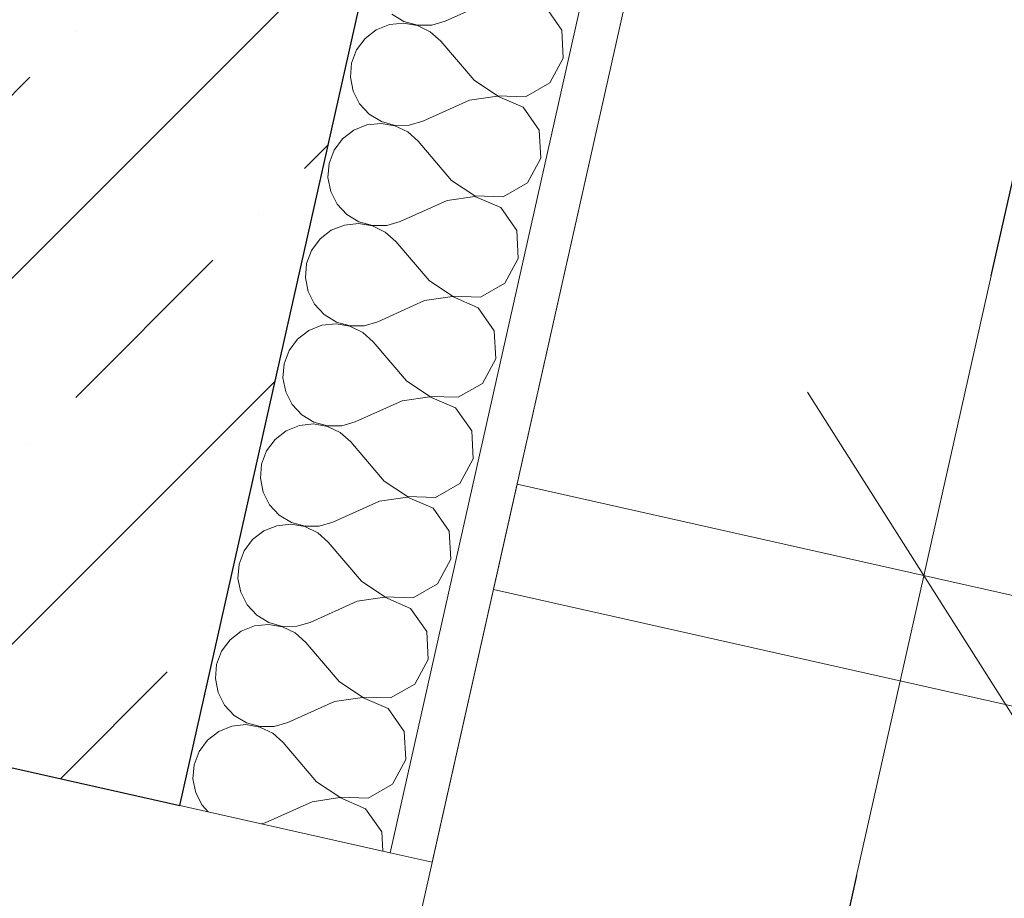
# Model space of a CAD drawing. Header units: millimetres. Extents: x -6990425 to -6520160, y 6117771 to 6220266.
# Tile 68 of 115: x -6926671 to -6926214, y 6143527 to 6143935. Entities that reach past the tile are written whole.
import ezdxf

# ---------------------------------------------------------------- set-up
doc = ezdxf.new("R2010")
doc.units = ezdxf.units.MM
doc.header["$MEASUREMENT"] = 0
for name, color, linetype in [('S - МОП.АР', 7, 'Continuous'), ('АР-Стены_внешние_.АР', 7, 'Continuous'), ('АР-Стены_внутренние_пилоны.АР', 7, 'Continuous'), ('АР-Чертеж-Размеры.АР', 7, 'Continuous')]:
    doc.layers.add(name, color=color, linetype=linetype)
for name, color, linetype, lineweight in [('АР-вертикальная связь - Лестница.АР_Ном._пера__1', 7, 'Continuous', 0), ('АР-Стены_внешние_.АР_Ном._пера__1', 7, 'Continuous', 30), ('АР-Стены_внутренние_пилоны.АР_Ном._пера__1', 7, 'Continuous', 30), ('Двери Archicad_Ном._пера__120', 7, 'Continuous', 0)]:
    doc.layers.add(name, color=color, linetype=linetype, lineweight=lineweight)
doc.styles.add('РЎР“Р•РќР•Р\xa0Р\x98Р\xa0_РЎРўР\x98Р›Р¬_2', font='GOTHIC.TTF')
doc.dimstyles.new('СГЕНЕРИР_СТИЛЬ__3', dxfattribs={"dimtxt": 150, "dimasz": 237.5, "dimexe": 0.18, "dimexo": 0.0625, "dimgap": 0, "dimtad": 1, "dimdec": 0, "dimzin": 0, "dimdsep": 46, "dimtxsty": 'РЎР“Р•РќР•Р\xa0Р\x98Р\xa0_РЎРўР\x98Р›Р¬_2', "dimblk": 'ARROWHEAD_6', "dimblk1": 'ARROWHEAD_6', "dimblk2": 'ARROWHEAD_6', "dimcen": 0.09, "dimse1": 1, "dimse2": 1, "dimclrd": 7, "dimclre": 7, "dimclrt": 7, "dimazin": 0, "dimtfac": 1, "dimtdec": 4, "dimtmove": 0, "dimatfit": 3, "dimfxl": 1, "dimtolj": 1, "dimtzin": 0, "dimarcsym": 0})
doc.dimstyles.new('СГЕНЕРИР_СТИЛЬ__4', dxfattribs={"dimtxt": 150, "dimasz": 142.5, "dimexe": 0.18, "dimexo": 0.0625, "dimgap": 0, "dimtad": 1, "dimdec": 0, "dimzin": 0, "dimdsep": 46, "dimtxsty": 'РЎР“Р•РќР•Р\xa0Р\x98Р\xa0_РЎРўР\x98Р›Р¬_2', "dimblk": 'ARROWHEAD_6', "dimblk1": 'ARROWHEAD_6', "dimblk2": 'ARROWHEAD_6', "dimcen": 0.09, "dimse1": 1, "dimse2": 1, "dimclrd": 7, "dimclre": 7, "dimclrt": 7, "dimazin": 0, "dimtfac": 1, "dimtdec": 4, "dimtmove": 0, "dimatfit": 3, "dimfxl": 1, "dimtolj": 1, "dimtzin": 0, "dimarcsym": 0})

# ---------------------------------------------------------------- blocks, each defined once
blk = doc.blocks.new('Металлическая Дверь 23[3]_5', base_point=(-6566190.34, 6562677.79))
at = {"layer": 'Двери Archicad_Ном._пера__120', "color": 7, "linetype": 'Continuous', "lineweight": 0}
blk.add_line((-7154324.35, 6143596.6), (-7154207.27, 6143570.3), dxfattribs=at)
blk = doc.blocks.new('Стена_47_5', base_point=(-7155019.24, 6140411.46))
at = {"layer": 'АР-Стены_внешние_.АР', "linetype": 'Continuous', "lineweight": 0, "true_color": 0x000000}
h = blk.add_hatch(dxfattribs=at)
h.set_pattern_fill('ЖЕЛЕЗОБЕТОН__PROJECT__0005', color=18, style=0, pattern_type=2)
h.set_pattern_definition([(45, (-6566190.34, 6562677.8), (-84.852814, 84.852814), []), (45, (-6566232.77, 6562720.22), (-84.852814, 84.852814), [90, -30, 0, -30])])
h.paths.add_polyline_path([(-7154402.41, 6143614.13), (-7154324.35, 6143596.6), (-7154207.27, 6143570.3), (-7154023.19, 6144389.86), (-7154218.33, 6144433.69)])
at = {"layer": 'АР-Стены_внешние_.АР_Ном._пера__1', "color": 7, "linetype": 'Continuous', "lineweight": 30}
blk.add_line((-7154324.35, 6143596.6), (-7154207.27, 6143570.3), dxfattribs=at)
at = {"layer": 'АР-Стены_внешние_.АР_Ном._пера__1', "color": 7, "linetype": 'Continuous', "lineweight": 30, "flags": 128}
blk.add_lwpolyline([(-7154207.27, 6143570.3), (-7154023.19, 6144389.86)], dxfattribs=at)
at = {"layer": 'Двери Archicad_Ном._пера__120', "color": 7, "linetype": 'Continuous', "lineweight": 0}
blk.add_blockref('Металлическая Дверь 23[3]_5', (-6566190.34, 6562677.79), dxfattribs=at)
blk = doc.blocks.new('ARROWHEAD_6')
at = {"color": 0, "linetype": 'Continuous', "lineweight": 0}
for p, q in [((-0.5, -0.5), (0.5, 0.5)), ((0, 0), (-1, 0))]:
    blk.add_line(p, q, dxfattribs=at)
blk = doc.blocks.new('*D161', base_point=(-6566190.34, 6562677.79))
at = {"layer": 'Defpoints', "color": 0, "linetype": 'Continuous', "transparency": 16777216}
for p in [(-6923730.5, 6144923.6), (-6923916.44, 6144095.71), (-6926605.73, 6142982.98)]:
    blk.add_point(p, dxfattribs=at)
at = {"layer": 'АР-Чертеж-Размеры.АР', "color": 7, "linetype": 'Continuous', "lineweight": -2, "transparency": 16777216}
for p, q in [((-6925821.01, 6145393.12), (-6925118.01, 6145235.23)), ((-6923962.23, 6144975.65), (-6924678.95, 6145136.62))]:
    blk.add_line(p, q, dxfattribs=at)
at = {"layer": 'АР-Чертеж-Размеры.АР', "color": 7, "linetype": 'Continuous', "lineweight": -2, "transparency": 16777216, "xscale": 237.5, "yscale": 237.5, "zscale": 237.5}
for p, rotation in [((-6926052.74, 6145445.16), 167.3417232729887), ((-6923730.5, 6144923.6), 347.3417232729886)]:
    blk.add_blockref('ARROWHEAD_6', p, dxfattribs=dict(at, rotation=rotation))
at = {"layer": 'АР-Чертеж-Размеры.АР', "color": 7, "linetype": 'Continuous', "lineweight": 0, "transparency": 16777216, "insert": (-6924898.48, 6145185.93), "char_height": 150, "attachment_point": 5, "rotation": 347.3417, "style": 'РЎР“Р•РќР•Р\xa0Р\x98Р\xa0_РЎРўР\x98Р›Р¬_2'}
blk.add_mtext('\\A1;2380', dxfattribs=at)
blk = doc.blocks.new('*D197', base_point=(-6566190.34, 6562677.79))
at = {"layer": 'Defpoints', "color": 0, "linetype": 'Continuous', "transparency": 16777216}
for p in [(-6921688.02, 6144845.6), (-6926251.72, 6143676.88), (-6925415.94, 6143489.17)]:
    blk.add_point(p, dxfattribs=at)
at = {"layer": 'АР-Чертеж-Размеры.АР', "color": 7, "linetype": 'Continuous', "lineweight": -2, "transparency": 16777216}
for p, q in [((-6925813.91, 6145626.2), (-6925969.43, 6144933.73)), ((-6926220.49, 6143815.92), (-6926068.05, 6144494.67))]:
    blk.add_line(p, q, dxfattribs=at)
at = {"layer": 'АР-Чертеж-Размеры.АР', "color": 7, "linetype": 'Continuous', "lineweight": -2, "transparency": 16777216, "xscale": 142.5, "yscale": 142.5, "zscale": 142.5}
for p, rotation in [((-6925782.68, 6145765.23), 77.34175371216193), ((-6926251.72, 6143676.88), 257.3417537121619)]:
    blk.add_blockref('ARROWHEAD_6', p, dxfattribs=dict(at, rotation=rotation))
at = {"layer": 'АР-Чертеж-Размеры.АР', "color": 7, "linetype": 'Continuous', "lineweight": 0, "transparency": 16777216, "insert": (-6926018.74, 6144714.2), "char_height": 150, "attachment_point": 5, "rotation": 77.3418, "style": 'РЎР“Р•РќР•Р\xa0Р\x98Р\xa0_РЎРўР\x98Р›Р¬_2'}
blk.add_mtext('\\A1;2140', dxfattribs=at)
blk = doc.blocks.new('*D198', base_point=(-6566190.34, 6562677.79))
at = {"layer": 'Defpoints', "color": 0, "linetype": 'Continuous', "transparency": 16777216}
for p in [(-6925415.94, 6143489.17), (-6926569.38, 6142262.49), (-6926197.03, 6142178.86)]:
    blk.add_point(p, dxfattribs=at)
at = {"layer": 'АР-Чертеж-Размеры.АР', "color": 7, "linetype": 'Continuous', "lineweight": -2, "transparency": 16777216}
for p, q in [((-6926282.94, 6143537.84), (-6926365.35, 6143170.91)), ((-6926538.15, 6142401.52), (-6926458.82, 6142754.73))]:
    blk.add_line(p, q, dxfattribs=at)
at = {"layer": 'АР-Чертеж-Размеры.АР', "color": 7, "linetype": 'Continuous', "lineweight": -2, "transparency": 16777216, "xscale": 142.5, "yscale": 142.5, "zscale": 142.5}
for p, rotation in [((-6926251.72, 6143676.88), 77.34175371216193), ((-6926569.38, 6142262.49), 257.3417537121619)]:
    blk.add_blockref('ARROWHEAD_6', p, dxfattribs=dict(at, rotation=rotation))
at = {"layer": 'АР-Чертеж-Размеры.АР', "color": 7, "linetype": 'Continuous', "lineweight": 0, "transparency": 16777216, "insert": (-6926412.09, 6142962.82), "char_height": 150, "attachment_point": 5, "rotation": 77.3418, "style": 'РЎР“Р•РќР•Р\xa0Р\x98Р\xa0_РЎРўР\x98Р›Р¬_2'}
blk.add_mtext('\\A1;1450', dxfattribs=at)
blk = doc.blocks.new('*X209', base_point=(-6566190.34, 6562677.79))
at = {"layer": 'АР-Стены_внутренние_пилоны.АР_Ном._пера__1', "color": 7, "linetype": 'Continuous', "lineweight": 0}
for p, q in [((-7154062.41, 6143943.79), (-7154084.13, 6143934.03)), ((-7154030.15, 6143929.85), (-7154037.59, 6143940.52)), ((-7154103.52, 6143933.08), (-7154110.05, 6143932.39)), ((-7154108.95, 6143937.3), (-7154103.34, 6143933.88)), ((-7154097.05, 6143931.95), (-7154103.52, 6143933.08)), ((-7154103.34, 6143933.88), (-7154097, 6143932.14)), ((-7154090.43, 6143932.18), (-7154084.13, 6143934.03)), ((-7154116.15, 6143929.95), (-7154121.35, 6143925.93)), ((-7154110.05, 6143932.39), (-7154116.15, 6143929.95)), ((-7154091.13, 6143929.1), (-7154097.05, 6143931.95)), ((-7154097, 6143932.14), (-7154090.43, 6143932.18)), ((-7154086.22, 6143924.73), (-7154091.13, 6143929.1)), ((-7154029.42, 6143916.86), (-7154030.15, 6143929.85)), ((-7154121.35, 6143925.93), (-7154125.25, 6143920.65)), ((-7154070.76, 6143906.62), (-7154086.22, 6143924.73)), ((-7154125.25, 6143920.65), (-7154127.56, 6143914.5)), ((-7154035.63, 6143905.42), (-7154029.42, 6143916.86)), ((-7154127.56, 6143914.5), (-7154128.1, 6143907.95)), ((-7154128.1, 6143907.95), (-7154126.83, 6143901.51)), ((-7154070.76, 6143906.62), (-7154059.93, 6143899.41)), ((-7154126.83, 6143901.51), (-7154123.85, 6143895.65)), ((-7154046.93, 6143898.96), (-7154035.63, 6143905.42)), ((-7154072.85, 6143897.33), (-7154094.56, 6143887.56)), ((-7154059.97, 6143899.22), (-7154072.85, 6143897.33)), ((-7154048.03, 6143894.06), (-7154059.97, 6143899.22)), ((-7154059.93, 6143899.41), (-7154046.93, 6143898.96)), ((-7154123.85, 6143895.65), (-7154119.38, 6143890.84)), ((-7154040.58, 6143883.39), (-7154048.03, 6143894.06)), ((-7154119.38, 6143890.84), (-7154113.77, 6143887.42)), ((-7154113.77, 6143887.42), (-7154107.44, 6143885.67)), ((-7154100.87, 6143885.72), (-7154094.56, 6143887.56)), ((-7154126.58, 6143883.49), (-7154131.78, 6143879.47)), ((-7154120.49, 6143885.93), (-7154126.58, 6143883.49)), ((-7154113.95, 6143886.61), (-7154120.49, 6143885.93)), ((-7154107.48, 6143885.49), (-7154113.95, 6143886.61)), ((-7154101.56, 6143882.63), (-7154107.48, 6143885.49)), ((-7154107.44, 6143885.67), (-7154100.87, 6143885.72)), ((-7154039.85, 6143870.4), (-7154040.58, 6143883.39)), ((-7154131.78, 6143879.47), (-7154135.69, 6143874.19)), ((-7154096.65, 6143878.27), (-7154101.56, 6143882.63)), ((-7154135.69, 6143874.19), (-7154138, 6143868.04)), ((-7154081.2, 6143860.16), (-7154096.65, 6143878.27)), ((-7154046.07, 6143858.96), (-7154039.85, 6143870.4)), ((-7154138, 6143868.04), (-7154138.54, 6143861.49)), ((-7154138.54, 6143861.49), (-7154137.27, 6143855.04)), ((-7154081.2, 6143860.16), (-7154070.37, 6143852.95)), ((-7154057.36, 6143852.5), (-7154046.07, 6143858.96)), ((-7154137.27, 6143855.04), (-7154134.29, 6143849.19)), ((-7154070.41, 6143852.76), (-7154083.28, 6143850.87)), ((-7154058.46, 6143847.6), (-7154070.41, 6143852.76)), ((-7154070.37, 6143852.95), (-7154057.36, 6143852.5)), ((-7154134.29, 6143849.19), (-7154129.82, 6143844.37)), ((-7154083.28, 6143850.87), (-7154105, 6143841.1)), ((-7154051.02, 6143836.93), (-7154058.46, 6143847.6)), ((-7154129.82, 6143844.37), (-7154124.21, 6143840.96)), ((-7154130.92, 6143839.47), (-7154137.02, 6143837.03)), ((-7154124.39, 6143840.15), (-7154130.92, 6143839.47)), ((-7154117.92, 6143839.03), (-7154124.39, 6143840.15)), ((-7154124.21, 6143840.96), (-7154117.87, 6143839.21)), ((-7154112, 6143836.17), (-7154117.92, 6143839.03)), ((-7154117.87, 6143839.21), (-7154111.31, 6143839.26)), ((-7154111.31, 6143839.26), (-7154105, 6143841.1)), ((-7154142.22, 6143833.01), (-7154146.12, 6143827.72)), ((-7154137.02, 6143837.03), (-7154142.22, 6143833.01)), ((-7154107.09, 6143831.81), (-7154112, 6143836.17)), ((-7154050.29, 6143823.93), (-7154051.02, 6143836.93)), ((-7154091.63, 6143813.7), (-7154107.09, 6143831.81)), ((-7154146.12, 6143827.72), (-7154148.43, 6143821.57)), ((-7154056.5, 6143812.5), (-7154050.29, 6143823.93)), ((-7154148.43, 6143821.57), (-7154148.97, 6143815.03)), ((-7154148.97, 6143815.03), (-7154147.7, 6143808.58)), ((-7154091.63, 6143813.7), (-7154080.8, 6143806.48)), ((-7154067.8, 6143806.04), (-7154056.5, 6143812.5)), ((-7154147.7, 6143808.58), (-7154144.72, 6143802.73)), ((-7154080.85, 6143806.3), (-7154093.72, 6143804.41)), ((-7154068.9, 6143801.14), (-7154080.85, 6143806.3)), ((-7154080.8, 6143806.48), (-7154067.8, 6143806.04)), ((-7154144.72, 6143802.73), (-7154140.26, 6143797.91)), ((-7154093.72, 6143804.41), (-7154115.44, 6143794.64)), ((-7154061.45, 6143790.47), (-7154068.9, 6143801.14)), ((-7154140.26, 6143797.91), (-7154134.64, 6143794.5)), ((-7154141.36, 6143793.01), (-7154147.46, 6143790.56)), ((-7154134.82, 6143793.69), (-7154141.36, 6143793.01)), ((-7154128.35, 6143792.56), (-7154134.82, 6143793.69)), ((-7154134.64, 6143794.5), (-7154128.31, 6143792.75)), ((-7154122.44, 6143789.71), (-7154128.35, 6143792.56)), ((-7154128.31, 6143792.75), (-7154121.74, 6143792.8)), ((-7154121.74, 6143792.8), (-7154115.44, 6143794.64)), ((-7154147.46, 6143790.56), (-7154152.65, 6143786.55)), ((-7154117.52, 6143785.35), (-7154122.44, 6143789.71)), ((-7154060.73, 6143777.47), (-7154061.45, 6143790.47)), ((-7154152.65, 6143786.55), (-7154156.56, 6143781.26)), ((-7154102.07, 6143767.24), (-7154117.52, 6143785.35)), ((-7154156.56, 6143781.26), (-7154158.87, 6143775.11)), ((-7154158.87, 6143775.11), (-7154159.41, 6143768.57)), ((-7154066.94, 6143766.04), (-7154060.73, 6143777.47)), ((-7154159.41, 6143768.57), (-7154158.14, 6143762.12)), ((-7154102.07, 6143767.24), (-7154091.24, 6143760.02)), ((-7154078.23, 6143759.58), (-7154066.94, 6143766.04)), ((-7154158.14, 6143762.12), (-7154155.16, 6143756.27)), ((-7154091.28, 6143759.83), (-7154104.16, 6143757.94)), ((-7154079.34, 6143754.67), (-7154091.28, 6143759.83)), ((-7154091.24, 6143760.02), (-7154078.23, 6143759.58)), ((-7154155.16, 6143756.27), (-7154150.69, 6143751.45)), ((-7154104.16, 6143757.94), (-7154125.87, 6143748.18)), ((-7154150.69, 6143751.45), (-7154145.08, 6143748.04)), ((-7154071.89, 6143744), (-7154079.34, 6143754.67)), ((-7154151.79, 6143746.55), (-7154157.89, 6143744.1)), ((-7154145.26, 6143747.23), (-7154151.79, 6143746.55)), ((-7154138.79, 6143746.1), (-7154145.26, 6143747.23)), ((-7154145.08, 6143748.04), (-7154138.75, 6143746.29)), ((-7154132.87, 6143743.25), (-7154138.79, 6143746.1)), ((-7154138.75, 6143746.29), (-7154132.18, 6143746.34)), ((-7154132.18, 6143746.34), (-7154125.87, 6143748.18)), ((-7154157.89, 6143744.1), (-7154163.09, 6143740.09)), ((-7154127.96, 6143738.89), (-7154132.87, 6143743.25)), ((-7154071.16, 6143731.01), (-7154071.89, 6143744)), ((-7154163.09, 6143740.09), (-7154166.99, 6143734.8)), ((-7154112.5, 6143720.78), (-7154127.96, 6143738.89)), ((-7154166.99, 6143734.8), (-7154169.3, 6143728.65)), ((-7154169.3, 6143728.65), (-7154169.84, 6143722.1)), ((-7154077.37, 6143719.58), (-7154071.16, 6143731.01)), ((-7154169.84, 6143722.1), (-7154168.58, 6143715.66)), ((-7154112.5, 6143720.78), (-7154101.67, 6143713.56)), ((-7154088.67, 6143713.12), (-7154077.37, 6143719.58)), ((-7154168.58, 6143715.66), (-7154165.59, 6143709.81)), ((-7154165.59, 6143709.81), (-7154161.13, 6143704.99)), ((-7154114.59, 6143711.48), (-7154136.31, 6143701.72)), ((-7154101.72, 6143713.37), (-7154114.59, 6143711.48)), ((-7154089.77, 6143708.21), (-7154101.72, 6143713.37)), ((-7154101.67, 6143713.56), (-7154088.67, 6143713.12)), ((-7154161.13, 6143704.99), (-7154155.51, 6143701.58)), ((-7154082.32, 6143697.54), (-7154089.77, 6143708.21)), ((-7154155.7, 6143700.77), (-7154162.23, 6143700.08)), ((-7154149.22, 6143699.64), (-7154155.7, 6143700.77)), ((-7154155.51, 6143701.58), (-7154149.18, 6143699.83)), ((-7154142.61, 6143699.88), (-7154136.31, 6143701.72)), ((-7154168.33, 6143697.64), (-7154173.52, 6143693.62)), ((-7154162.23, 6143700.08), (-7154168.33, 6143697.64)), ((-7154143.31, 6143696.79), (-7154149.22, 6143699.64)), ((-7154149.18, 6143699.83), (-7154142.61, 6143699.88)), ((-7154138.39, 6143692.43), (-7154143.31, 6143696.79)), ((-7154081.6, 6143684.55), (-7154082.32, 6143697.54)), ((-7154173.52, 6143693.62), (-7154177.43, 6143688.34)), ((-7154122.94, 6143674.31), (-7154138.39, 6143692.43)), ((-7154177.43, 6143688.34), (-7154179.74, 6143682.19)), ((-7154179.74, 6143682.19), (-7154180.28, 6143675.64)), ((-7154087.81, 6143673.12), (-7154081.6, 6143684.55)), ((-7154180.28, 6143675.64), (-7154179.01, 6143669.2)), ((-7154122.94, 6143674.31), (-7154112.11, 6143667.1)), ((-7154099.11, 6143666.66), (-7154087.81, 6143673.12)), ((-7154179.01, 6143669.2), (-7154176.03, 6143663.34)), ((-7154125.03, 6143665.02), (-7154146.74, 6143655.26)), ((-7154112.15, 6143666.91), (-7154125.03, 6143665.02)), ((-7154100.21, 6143661.75), (-7154112.15, 6143666.91)), ((-7154112.11, 6143667.1), (-7154099.11, 6143666.66)), ((-7154176.03, 6143663.34), (-7154171.56, 6143658.53)), ((-7154092.76, 6143651.08), (-7154100.21, 6143661.75)), ((-7154171.56, 6143658.53), (-7154165.95, 6143655.12)), ((-7154165.95, 6143655.12), (-7154159.62, 6143653.37)), ((-7154153.05, 6143653.42), (-7154146.74, 6143655.26)), ((-7154178.76, 6143651.18), (-7154183.96, 6143647.16)), ((-7154172.66, 6143653.62), (-7154178.76, 6143651.18)), ((-7154166.13, 6143654.31), (-7154172.66, 6143653.62)), ((-7154159.66, 6143653.18), (-7154166.13, 6143654.31)), ((-7154153.74, 6143650.33), (-7154159.66, 6143653.18)), ((-7154159.62, 6143653.37), (-7154153.05, 6143653.42)), ((-7154148.83, 6143645.96), (-7154153.74, 6143650.33)), ((-7154092.03, 6143638.09), (-7154092.76, 6143651.08)), ((-7154183.96, 6143647.16), (-7154187.86, 6143641.88)), ((-7154133.38, 6143627.85), (-7154148.83, 6143645.96)), ((-7154187.86, 6143641.88), (-7154190.17, 6143635.73)), ((-7154098.24, 6143626.65), (-7154092.03, 6143638.09)), ((-7154190.17, 6143635.73), (-7154190.71, 6143629.18)), ((-7154190.71, 6143629.18), (-7154189.45, 6143622.74)), ((-7154133.38, 6143627.85), (-7154122.55, 6143620.64)), ((-7154189.45, 6143622.74), (-7154186.47, 6143616.88)), ((-7154109.54, 6143620.19), (-7154098.24, 6143626.65)), ((-7154135.46, 6143618.56), (-7154157.18, 6143608.8)), ((-7154122.59, 6143620.45), (-7154135.46, 6143618.56)), ((-7154110.64, 6143615.29), (-7154122.59, 6143620.45)), ((-7154122.55, 6143620.64), (-7154109.54, 6143620.19)), ((-7154186.47, 6143616.88), (-7154182, 6143612.07)), ((-7154103.19, 6143604.62), (-7154110.64, 6143615.29)), ((-7154182, 6143612.07), (-7154176.38, 6143608.65)), ((-7154189.2, 6143604.72), (-7154194.4, 6143600.7)), ((-7154183.1, 6143607.16), (-7154189.2, 6143604.72)), ((-7154176.57, 6143607.84), (-7154183.1, 6143607.16)), ((-7154170.09, 6143606.72), (-7154176.57, 6143607.84)), ((-7154176.38, 6143608.65), (-7154170.05, 6143606.91)), ((-7154164.18, 6143603.86), (-7154170.09, 6143606.72)), ((-7154170.05, 6143606.91), (-7154163.48, 6143606.95)), ((-7154163.48, 6143606.95), (-7154157.18, 6143608.8)), ((-7154102.47, 6143591.63), (-7154103.19, 6143604.62)), ((-7154194.4, 6143600.7), (-7154198.3, 6143595.42)), ((-7154159.27, 6143599.5), (-7154164.18, 6143603.86)), ((-7154198.3, 6143595.42), (-7154200.61, 6143589.27)), ((-7154143.81, 6143581.39), (-7154159.27, 6143599.5)), ((-7154108.68, 6143580.19), (-7154102.47, 6143591.63)), ((-7154200.61, 6143589.27), (-7154201.15, 6143582.72)), ((-7154201.15, 6143582.72), (-7154199.88, 6143576.27)), ((-7154143.81, 6143581.39), (-7154132.98, 6143574.18)), ((-7154119.98, 6143573.73), (-7154108.68, 6143580.19)), ((-7154199.88, 6143576.27), (-7154196.9, 6143570.42)), ((-7154133.02, 6143573.99), (-7154145.9, 6143572.1)), ((-7154121.08, 6143568.83), (-7154133.02, 6143573.99)), ((-7154132.98, 6143574.18), (-7154119.98, 6143573.73)), ((-7154196.9, 6143570.42), (-7154194.03, 6143567.33)), ((-7154145.9, 6143572.1), (-7154167.61, 6143562.33)), ((-7154113.63, 6143558.16), (-7154121.08, 6143568.83)), ((-7154169.43, 6143561.8), (-7154167.61, 6143562.33)), ((-7154113.13, 6143549.16), (-7154113.63, 6143558.16))]:
    blk.add_line(p, q, dxfattribs=at)
blk = doc.blocks.new('Прямоугольный Дверной Проем 23[4]_5', base_point=(-6566190.34, 6562677.79))
at = {"layer": 'Двери Archicad_Ном._пера__120', "color": 7, "linetype": 'Continuous', "lineweight": 0}
for p, q in [((-7154109.74, 6143548.4), (-7154207.31, 6143570.31)), ((-7154090.22, 6143544.01), (-7154109.74, 6143548.4))]:
    blk.add_line(p, q, dxfattribs=at)
blk = doc.blocks.new('Стена_57_5', base_point=(-7154935.5, 6140054.43))
at = {"layer": 'АР-Стены_внутренние_пилоны.АР', "linetype": 'Continuous', "lineweight": 0, "true_color": 0x000000}
h = blk.add_hatch(dxfattribs=at)
h.set_pattern_fill('ШТУКАТУРКА__ГИПС_01_0005', color=18, style=0, pattern_type=2)
h.set_pattern_definition([(45, (-6566190.34, 6563027.8), (-111.369318, 111.369318), [0, -105, 0, -157.5]), (110, (-6565840.34, 6563027.8), (148.001588, 53.868173), [0, -77, 0, -133])])
h.paths.add_polyline_path([(-7154109.74, 6143548.4), (-7154090.22, 6143544.01), (-7153906.14, 6144363.57), (-7153925.66, 6144367.96)])
at = {"layer": 'АР-Стены_внутренние_пилоны.АР_Ном._пера__1', "color": 7, "linetype": 'Continuous', "lineweight": 0}
for p, q in [((-7154109.74, 6143548.4), (-7153925.66, 6144367.96)), ((-7154109.74, 6143548.4), (-7154207.31, 6143570.31)), ((-7154090.22, 6143544.01), (-7154109.74, 6143548.4))]:
    blk.add_line(p, q, dxfattribs=at)
at = {"layer": 'АР-Стены_внутренние_пилоны.АР_Ном._пера__1', "color": 7, "linetype": 'Continuous', "lineweight": 0, "flags": 128}
for points in [[(-7154023.23, 6144389.87), (-7154207.31, 6143570.31)], [(-7154090.22, 6143544.01), (-7153906.14, 6144363.57)]]:
    blk.add_lwpolyline(points, dxfattribs=at)
at = {"layer": 'АР-Стены_внутренние_пилоны.АР', "color": 7, "lineweight": 0}
blk.add_blockref('*X209', (-6566190.34, 6562677.79), dxfattribs=at)
at = {"layer": 'Двери Archicad_Ном._пера__120', "color": 7, "linetype": 'Continuous', "lineweight": 0}
blk.add_blockref('Прямоугольный Дверной Проем 23[4]_5', (-6566190.34, 6562677.79), dxfattribs=at)

msp = doc.modelspace()

# ---------------------------------------------------------------- linework, layer by layer
at = {"layer": 'S - МОП.АР', "color": 254, "linetype": 'Continuous', "lineweight": 0, "true_color": 0xdadada, "flags": 128}
msp.add_lwpolyline([(-6923649.09, 6145286.04), (-6925971.3, 6145807.6), (-6927262.07, 6140060.8), (-6924939.84, 6139539.22)], close=True, dxfattribs=at)
at = {"layer": 'АР-вертикальная связь - Лестница.АР_Ном._пера__1', "color": 7, "linetype": 'Continuous', "lineweight": 0}
msp.add_lwpolyline([(-6925415.94, 6143489.17), (-6926440.36, 6143719.26), (-6926451.31, 6143670.47), (-6925426.9, 6143440.4)], close=True, dxfattribs=at)

# ---------------------------------------------------------------- block references
at = {"layer": 'АР-Стены_внешние_.АР', "color": 7, "lineweight": 0}
msp.add_blockref('Стена_47_5', (-6927408.74, 6140411.46), dxfattribs=at)
at = {"layer": 'АР-Стены_внутренние_пилоны.АР', "color": 7, "lineweight": 0}
msp.add_blockref('Стена_57_5', (-6927325, 6140054.43), dxfattribs=at)

# ---------------------------------------------------------------- dimensions: what is measured, and where the dimension line sits
at = {"layer": 'АР-Чертеж-Размеры.АР', "color": 7, "linetype": 'Continuous', "lineweight": 0}
for base, p1, p2, angle, dimstyle, picture, middle, turn in [((-6926251.72, 6143676.88), (-6921688.02, 6144845.6), (-6925415.94, 6143489.17), 257.3418, 'СГЕНЕРИР_СТИЛЬ__4', '*D197', (-6926018.74, 6144714.2), 77.3418), ((-6923730.5, 6144923.6), (-6926605.73, 6142982.98), (-6923916.44, 6144095.71), 347.3417, 'СГЕНЕРИР_СТИЛЬ__3', '*D161', (-6924898.48, 6145185.93), 347.3417), ((-6926569.38, 6142262.49), (-6925415.94, 6143489.17), (-6926197.03, 6142178.86), 257.3418, 'СГЕНЕРИР_СТИЛЬ__4', '*D198', (-6926412.09, 6142962.82), 77.3418)]:
    dim = msp.add_linear_dim(base=base, p1=p1, p2=p2, angle=angle, dimstyle=dimstyle, dxfattribs=at)
    dim.commit()
    dim.dimension.update_dxf_attribs({"geometry": picture, "text_midpoint": middle, "dimtype": 160, "text_rotation": turn})

doc.saveas('drawing.dxf')
